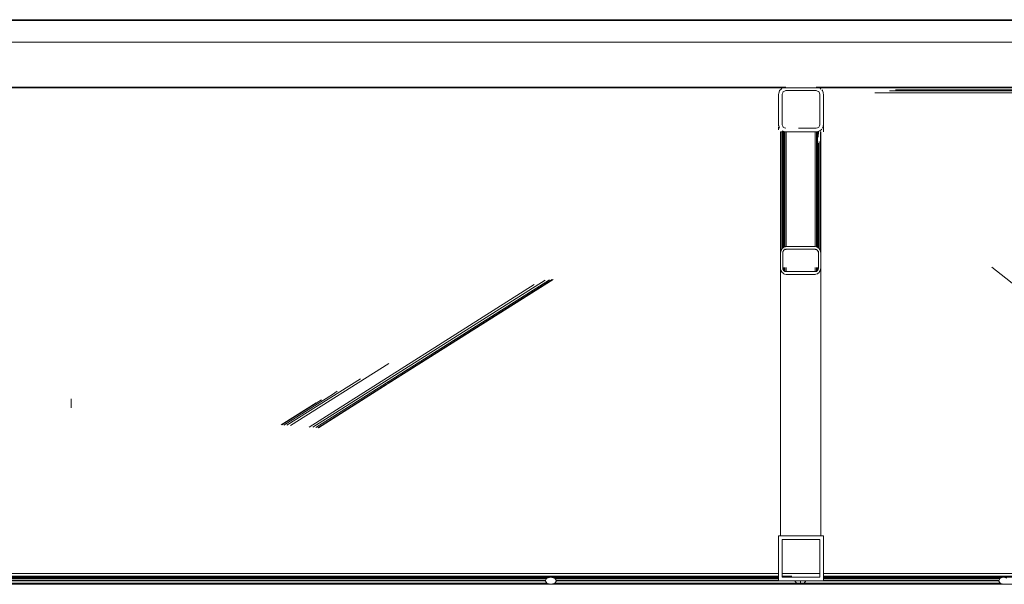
# Model space of a CAD drawing. Header units: millimetres. Extents: x 101535 to 192135, y -3968 to 17259.
# Tile 58 of 92: x 141328 to 143523, y 12792 to 14050. Entities that reach past the tile are written whole.
import ezdxf

# ---------------------------------------------------------------- set-up
doc = ezdxf.new("R2010")
doc.units = ezdxf.units.MM
doc.linetypes.add('IMPORT-Kropki i Kreski _4_', pattern=[1828.8, 914.4, -457.2, 0, -457.2])
for name, color, linetype, lineweight in [('2_stropy_K_IR', 7, 'Continuous', 9), ('2_ściany wewnętrzne_ISTN', 7, 'Continuous', 9), ('3_opisy_K_IR', 7, 'Continuous', 9), ('3_oświetlenie_K_IR', 7, 'Continuous', 9), ('4_osie_ISTN', 7, 'Continuous', 9), ('A-GENM', 7, 'Continuous', 18)]:
    doc.layers.add(name, color=color, linetype=linetype, lineweight=lineweight)
doc.layers.add('3_lądowisko_K_IR', color=7, linetype='Continuous', lineweight=9, true_color=0x999999)
doc.layers.add('rzut płyty_dwg', color=7, linetype='Continuous', lineweight=9, true_color=0x767676)

# ---------------------------------------------------------------- blocks, each defined once
blk = doc.blocks.new('Bezpośredni kształt - IR 026-25_3D1_2025_09_11-304393-Przekrój 5')
at = {"layer": 'A-GENM', "lineweight": 9}
for p, q in [((-18173.3, 14050), (-27587, 14050)), ((-27587, 14050), (-18173.3, 14050)), ((-22281.2, 13900), (-20123.3, 13900)), ((-20123.3, 13900), (-22281.2, 13900)), ((-20123.3, 13900), (-20112.7, 13900)), ((-20112.7, 13900), (-20123.3, 13900)), ((-20112.7, 13900), (-19070.2, 13900)), ((-19070.2, 13900), (-20112.7, 13900)), ((-19067.7, 13900), (-19070.2, 13900)), ((-19067.7, 13900), (-19070.2, 13900)), ((-19069.7, 13885.8), (-19068, 13892)), ((-19069.7, 13885.8), (-19068, 13892)), ((-19065.6, 13894.4), (-19068, 13892)), ((-19068, 13892), (-19065.6, 13894.4)), ((-19067.7, 13900), (-19054.2, 13900)), ((-19054.2, 13900), (-19067.7, 13900)), ((-19065.6, 13894.4), (-19062.2, 13897.9)), ((-19065.6, 13894.4), (-19062.2, 13897.9)), ((-19057.5, 13899.1), (-19062.2, 13897.9)), ((-19062.2, 13897.9), (-19057.5, 13899.1)), ((-19054.2, 13900), (-19057.5, 13899.1)), ((-19057.5, 13899.1), (-19054.2, 13900)), ((-19057.5, 13890.6), (-19054.2, 13892)), ((-19054.2, 13892), (-19057.5, 13890.6)), ((-19022.3, 13892), (-19054.2, 13892)), ((-19022.3, 13892), (-19054.2, 13892)), ((-19014.4, 13892), (-19022.3, 13892)), ((-19014.4, 13892), (-19022.3, 13892)), ((-19014.4, 13892), (-18986.2, 13892)), ((-18986.2, 13892), (-19014.4, 13892)), ((-18981.5, 13898.7), (-18986.2, 13900)), ((-18986.2, 13900), (-18973.1, 13900)), ((-18973.1, 13900), (-18986.2, 13900)), ((-18986.2, 13900), (-18981.5, 13898.7)), ((-18986.2, 13892), (-18983.8, 13891)), ((-18983.8, 13891), (-18986.2, 13892)), ((-18978.2, 13897.9), (-18981.5, 13898.7)), ((-18981.5, 13898.7), (-18978.2, 13897.9)), ((-18975.8, 13895.4), (-18978.2, 13897.9)), ((-18978.2, 13897.9), (-18975.8, 13895.4)), ((-18974.2, 13893.9), (-18972.3, 13892)), ((-18974.2, 13893.9), (-18972.3, 13892)), ((-18973.1, 13900), (-18972.8, 13900)), ((-18972.8, 13900), (-18973.1, 13900)), ((-18972.8, 13900), (-18970.2, 13900)), ((-18970.2, 13900), (-18972.8, 13900)), ((-18971.1, 13887.5), (-18972.3, 13892)), ((-18972.3, 13892), (-18971.1, 13887.5)), ((-18970.2, 13900), (-18683.5, 13900)), ((-18683.5, 13900), (-18970.2, 13900)), ((-18823.1, 13891.6), (-18065, 13891.6)), ((-18823.1, 13891.6), (-18065, 13891.6)), ((-18809.6, 13893.7), (-16898.6, 13893.7)), ((-18809.6, 13893.7), (-16898.6, 13893.7)), ((-18683.5, 13900), (-18350.3, 13900)), ((-18350.3, 13900), (-18683.5, 13900)), ((-19069.7, 13885.8), (-19070.2, 13884)), ((-19070.2, 13884), (-19069.7, 13885.8)), ((-19070.2, 13883.3), (-19070.2, 13884)), ((-19070.2, 13883.3), (-19070.2, 13884)), ((-19070.2, 13838.8), (-19070.2, 13883.2)), ((-19070.2, 13838.8), (-19070.2, 13883.2)), ((-19060.8, 13887.3), (-19062.2, 13884)), ((-19060.8, 13887.3), (-19062.2, 13884)), ((-19062.2, 13844.2), (-19062.2, 13883.6)), ((-19062.2, 13883.6), (-19062.2, 13844.2)), ((-19060.8, 13887.3), (-19059.8, 13889.7)), ((-19059.8, 13889.7), (-19060.8, 13887.3)), ((-19058.9, 13890.1), (-19057.5, 13890.6)), ((-19057.5, 13890.6), (-19058.9, 13890.1)), ((-18983.8, 13891), (-18980.5, 13889.7)), ((-18980.5, 13889.7), (-18983.8, 13891)), ((-18979.2, 13886.3), (-18980.5, 13889.7)), ((-18979.2, 13886.3), (-18980.5, 13889.7)), ((-18979.2, 13886.3), (-18978.2, 13884)), ((-18978.2, 13884), (-18979.2, 13886.3)), ((-18978.2, 13884), (-18978.2, 13855.8)), ((-18978.2, 13855.8), (-18978.2, 13884)), ((-18970.7, 13885.8), (-18971.1, 13887.5)), ((-18971.1, 13887.5), (-18970.7, 13885.8)), ((-18970.2, 13884), (-18970.7, 13885.8)), ((-18970.7, 13885.8), (-18970.2, 13884)), ((-18970.2, 13861.2), (-18970.2, 13884)), ((-18970.2, 13884), (-18970.2, 13861.2)), ((-18855.8, 13886.7), (-17462.3, 13886.7)), ((-18855.8, 13886.7), (-17462.3, 13886.7)), ((-18978.2, 13855.8), (-18978.2, 13816)), ((-18978.2, 13816), (-18978.2, 13855.8)), ((-18970.2, 13816), (-18970.2, 13861.2)), ((-18970.2, 13861.2), (-18970.2, 13816)), ((-19070.2, 13838.5), (-19070.2, 13838.8)), ((-19070.2, 13838.5), (-19070.2, 13838.8)), ((-19070.2, 13816), (-19070.2, 13838.5)), ((-19070.2, 13816), (-19070.2, 13838.5)), ((-19062.2, 13816), (-19062.2, 13844.2)), ((-19062.2, 13844.2), (-19062.2, 13816)), ((-19070.2, 13816), (-19069.7, 13814.2)), ((-19070.2, 13816), (-19070.2, 13812.7)), ((-19070.2, 13812.7), (-19070.2, 13816)), ((-19069.7, 13814.2), (-19070.2, 13816)), ((-19070.2, 13810.4), (-19070.2, 13804.4)), ((-19070.2, 13804.4), (-19070.2, 13810.4)), ((-19069.7, 13814.2), (-19068, 13808)), ((-19068, 13808), (-19069.7, 13814.2)), ((-19060.8, 13812.7), (-19062.2, 13816)), ((-19062.2, 13816), (-19060.8, 13812.7)), ((-19059.8, 13810.3), (-19060.7, 13812.5)), ((-19060.7, 13812.5), (-19059.8, 13810.3)), ((-19057.5, 13809.4), (-19059.8, 13810.3)), ((-19059.8, 13810.3), (-19057.5, 13809.4)), ((-19057.5, 13809.4), (-19054.2, 13808)), ((-19057.5, 13809.4), (-19054.2, 13808)), ((-19026, 13808), (-18986.2, 13808)), ((-19026, 13808), (-18986.2, 13808)), ((-18983.8, 13809), (-18986.2, 13808)), ((-18986.2, 13808), (-18983.8, 13809)), ((-18983.8, 13809), (-18980.5, 13810.3)), ((-18983.8, 13809), (-18980.5, 13810.3)), ((-18979.2, 13813.7), (-18980.5, 13810.3)), ((-18980.5, 13810.3), (-18979.2, 13813.7)), ((-18978.2, 13816), (-18979.2, 13813.7)), ((-18979.2, 13813.7), (-18978.2, 13816)), ((-18974.8, 13805.6), (-18978.2, 13802.1)), ((-18974.8, 13805.6), (-18978.2, 13802.1)), ((-18974.8, 13805.6), (-18974.2, 13806.1)), ((-18974.2, 13806.1), (-18974.8, 13805.6)), ((-18972.3, 13808), (-18971.2, 13812.4)), ((-18971.2, 13812.4), (-18972.3, 13808)), ((-18971.2, 13812.4), (-18970.6, 13814.6)), ((-18970.6, 13814.6), (-18971.2, 13812.4)), ((-18970.6, 13814.6), (-18970.2, 13816)), ((-18970.2, 13816), (-18970.6, 13814.6)), ((-18970.2, 13816), (-18970.2, 13800)), ((-18970.2, 13800), (-18970.2, 13816)), ((-19065.2, 13800), (-19066.2, 13800)), ((-19066.2, 13529.1), (-19066.2, 13800)), ((-19066.2, 13800), (-19066.2, 13529.1)), ((-19066.2, 13800), (-19065.2, 13800)), ((-19065.2, 13800), (-19065.2, 13535)), ((-19062.5, 13800), (-19065.2, 13800)), ((-19062.5, 13800), (-19065.2, 13800)), ((-19065.2, 13535), (-19065.2, 13800)), ((-19058.5, 13800), (-19062.5, 13800)), ((-19058.5, 13800), (-19062.5, 13800)), ((-19062.5, 13540.1), (-19062.5, 13800)), ((-19062.5, 13800), (-19062.5, 13540.1)), ((-19062.2, 13802.1), (-19055.9, 13800.5)), ((-19055.9, 13800.5), (-19062.2, 13802.1)), ((-19060.6, 13800), (-19061.2, 13800)), ((-19061.2, 13800), (-19061, 13800)), ((-19060.6, 13800), (-19061.2, 13800)), ((-19061.2, 13800), (-19061.2, 13541.2)), ((-19061.2, 13541.2), (-19061.2, 13800)), ((-19061, 13800), (-19061.2, 13800)), ((-19059, 13800), (-19060.6, 13800)), ((-19060.6, 13800), (-19060.6, 13541.7)), ((-19060.6, 13800), (-19059, 13800)), ((-19060.6, 13800), (-19060.6, 13541.7)), ((-19056.6, 13800), (-19059, 13800)), ((-19059, 13800), (-19059, 13543)), ((-19059, 13800), (-19056.6, 13800)), ((-19059, 13543), (-19059, 13800)), ((-19054.2, 13800), (-19058.5, 13800)), ((-19054.2, 13800), (-19058.5, 13800)), ((-19058.5, 13543.4), (-19058.5, 13800)), ((-19058.5, 13800), (-19058.5, 13543.4)), ((-19056.6, 13800), (-19054.2, 13800)), ((-19056.6, 13800), (-19056.6, 13543.9)), ((-19056.6, 13800), (-19054.2, 13800)), ((-19056.6, 13543.9), (-19056.6, 13800)), ((-19055.3, 13800.3), (-19054.2, 13800)), ((-19054.2, 13800), (-19055.3, 13800.3)), ((-19053.8, 13800), (-19054.2, 13800)), ((-19053.8, 13800), (-19054.2, 13800)), ((-19007.6, 13800), (-19053.8, 13800)), ((-19007.6, 13800), (-19053.8, 13800)), ((-19053.7, 13544.6), (-19053.7, 13800)), ((-19053.7, 13800), (-19053.7, 13544.6)), ((-19053.7, 13544.6), (-19053.7, 13800)), ((-19053.7, 13800), (-19053.7, 13544.6)), ((-19005.8, 13800), (-19007.6, 13800)), ((-19005.8, 13800), (-19007.6, 13800)), ((-18986.2, 13800), (-19005.8, 13800)), ((-18986.2, 13800), (-19005.8, 13800)), ((-18988.7, 13544.6), (-18988.7, 13800)), ((-18988.7, 13800), (-18988.7, 13544.6)), ((-18988.7, 13800), (-18988.7, 13544.6)), ((-18988.7, 13544.6), (-18988.7, 13800)), ((-18985.1, 13800.3), (-18986.2, 13800)), ((-18985.1, 13800.3), (-18986.2, 13800)), ((-18983.9, 13800), (-18986.2, 13800)), ((-18983.9, 13800), (-18986.2, 13800)), ((-18983.4, 13800), (-18985.8, 13800)), ((-18985.8, 13543.9), (-18985.8, 13800)), ((-18985.8, 13800), (-18985.8, 13543.9)), ((-18985.8, 13800), (-18983.4, 13800)), ((-18985.1, 13800.3), (-18985.1, 13800.3)), ((-18985.1, 13800.3), (-18984.9, 13800.3)), ((-18984.9, 13800.3), (-18985.1, 13800.3)), ((-18985.1, 13800.3), (-18985.1, 13800.3)), ((-18984.9, 13800.3), (-18984.8, 13800.4)), ((-18984.8, 13800.4), (-18984.9, 13800.3)), ((-18984.9, 13800.3), (-18984.9, 13800.3)), ((-18984.9, 13800.3), (-18984.9, 13800.3)), ((-18984.9, 13800.3), (-18984.9, 13800.3)), ((-18984.9, 13800.3), (-18984.9, 13800.3)), ((-18984.9, 13800.3), (-18984.9, 13800.3)), ((-18984.9, 13800.3), (-18984.9, 13800.3)), ((-18984.8, 13800.4), (-18984.7, 13800.4)), ((-18984.7, 13800.4), (-18984.8, 13800.4)), ((-18984.7, 13800.4), (-18984.7, 13800.4)), ((-18984.7, 13800.4), (-18984.7, 13800.4)), ((-18984.7, 13800.4), (-18984.6, 13800.4)), ((-18984.6, 13800.4), (-18984.7, 13800.4)), ((-18984.7, 13800.4), (-18984.7, 13800.4)), ((-18984.7, 13800.4), (-18984.7, 13800.4)), ((-18984.6, 13800.4), (-18982.6, 13801)), ((-18982.6, 13801), (-18984.6, 13800.4)), ((-18984.6, 13800.4), (-18984.6, 13800.4)), ((-18984.6, 13800.4), (-18984.6, 13800.4)), ((-18980.7, 13800), (-18983.9, 13800)), ((-18982.2, 13800), (-18983.9, 13800)), ((-18982.2, 13800), (-18983.9, 13800)), ((-18983.1, 13800), (-18983.9, 13800)), ((-18983.1, 13800), (-18983.9, 13800)), ((-18980.7, 13800), (-18983.9, 13800)), ((-18983.9, 13800), (-18983.9, 13543.4)), ((-18983.9, 13800), (-18983.9, 13543.4)), ((-18983.9, 13800), (-18982.2, 13800)), ((-18982.2, 13800), (-18983.9, 13800)), ((-18982.6, 13800), (-18983.8, 13800)), ((-18982.6, 13800), (-18983.8, 13800)), ((-18982.6, 13800), (-18983.8, 13800)), ((-18983.8, 13800), (-18982.6, 13800)), ((-18981.8, 13800), (-18983.4, 13800)), ((-18983.1, 13800), (-18983.4, 13800)), ((-18983.4, 13800), (-18983.1, 13800)), ((-18981.8, 13800), (-18983.4, 13800)), ((-18983.4, 13800), (-18983.4, 13543)), ((-18983.4, 13543), (-18983.4, 13800)), ((-18982.2, 13800), (-18983.1, 13800)), ((-18982.2, 13800), (-18983.1, 13800)), ((-18983.1, 13800), (-18982.2, 13800)), ((-18982.2, 13800), (-18983.1, 13800)), ((-18982.6, 13801), (-18978.2, 13802.1)), ((-18978.2, 13802.1), (-18982.6, 13801)), ((-18982.2, 13800), (-18982.6, 13800)), ((-18982.2, 13800), (-18982.6, 13800)), ((-18982.2, 13800), (-18982.6, 13800)), ((-18982.6, 13800), (-18982.2, 13800)), ((-18981.2, 13800), (-18981.8, 13800)), ((-18981.2, 13800), (-18981.8, 13800)), ((-18981.8, 13800), (-18981.2, 13800)), ((-18981.2, 13800), (-18981.8, 13800)), ((-18981.8, 13800), (-18981.8, 13788.3)), ((-18981.8, 13788.3), (-18981.8, 13800)), ((-18981.2, 13800), (-18981.4, 13800)), ((-18981.2, 13800), (-18981.4, 13800)), ((-18981.4, 13800), (-18981.2, 13800)), ((-18981.2, 13800), (-18981.4, 13800)), ((-18981.2, 13800), (-18981.2, 13794.6)), ((-18981.2, 13800), (-18981.2, 13794.6)), ((-18977.1, 13535), (-18977.1, 13800)), ((-18977.1, 13800), (-18976.2, 13800)), ((-18977.1, 13800), (-18976.2, 13800)), ((-18977.1, 13800), (-18977.1, 13535)), ((-18976.2, 13529.1), (-18976.2, 13800)), ((-18976.2, 13800), (-18976.2, 13529.1)), ((-18981.8, 13775.2), (-18981.8, 13541.7)), ((-18981.8, 13541.7), (-18981.8, 13775.2)), ((-18981.2, 13772.5), (-18981.2, 13541.2)), ((-18981.2, 13772.5), (-18981.2, 13541.2)), ((-18979.9, 13540.1), (-18979.9, 13778.5)), ((-18979.9, 13778.5), (-18979.9, 13540.1)), ((-19059.6, 13542.5), (-19062.5, 13540.1)), ((-19062.5, 13540.1), (-19059.6, 13542.5)), ((-19059.6, 13542.5), (-19058.5, 13543.4)), ((-19059.6, 13542.5), (-19058.5, 13543.4)), ((-19055.4, 13544.2), (-19058.5, 13543.4)), ((-19058.5, 13543.4), (-19055.4, 13544.2)), ((-19055.1, 13544.3), (-19055.4, 13544.2)), ((-19055.4, 13544.2), (-19055.1, 13544.3)), ((-19055.1, 13544.3), (-19053.7, 13544.6)), ((-19055.1, 13544.3), (-19053.7, 13544.6)), ((-19007.4, 13544.6), (-19053.7, 13544.6)), ((-19053.7, 13544.6), (-19007.4, 13544.6)), ((-19007.4, 13544.6), (-18988.7, 13544.6)), ((-19007.4, 13544.6), (-18988.7, 13544.6)), ((-18986.9, 13544.2), (-18988.7, 13544.6)), ((-18988.7, 13544.6), (-18986.9, 13544.2)), ((-18985.3, 13543.8), (-18986.9, 13544.2)), ((-18986.9, 13544.2), (-18985.3, 13543.8)), ((-18985.3, 13543.8), (-18983.9, 13543.4)), ((-18985.3, 13543.8), (-18983.9, 13543.4)), ((-18982.7, 13542.5), (-18983.9, 13543.4)), ((-18983.9, 13543.4), (-18982.7, 13542.5)), ((-18979.9, 13540.1), (-18982.7, 13542.5)), ((-18982.7, 13542.5), (-18979.9, 13540.1)), ((-19065.5, 13533.3), (-19066.2, 13529.1)), ((-19066.2, 13529.1), (-19065.5, 13533.3)), ((-19066.2, 13521.7), (-19066.2, 13529.1)), ((-19066.2, 13521.7), (-19066.2, 13529.1)), ((-19066.2, 13519.4), (-19066.2, 13521.7)), ((-19066.2, 13519.4), (-19066.2, 13521.7)), ((-19066.2, 13519.3), (-19066.2, 13513.8)), ((-19066.2, 13513.8), (-19066.2, 13519.3)), ((-19065.5, 13533.6), (-19065.2, 13535)), ((-19065.5, 13533.6), (-19065.2, 13535)), ((-19065.5, 13533.6), (-19065.5, 13533.3)), ((-19065.5, 13533.3), (-19065.5, 13533.6)), ((-19063.3, 13538.6), (-19065.2, 13535)), ((-19065.2, 13535), (-19063.3, 13538.6)), ((-19063.3, 13538.6), (-19062.5, 13540.1)), ((-19063.3, 13538.6), (-19062.5, 13540.1)), ((-19061.2, 13530.3), (-19061.2, 13529.1)), ((-19061.2, 13529.1), (-19061.2, 13530.3)), ((-19061.1, 13529.4), (-19061.2, 13529.1)), ((-19061.1, 13529.4), (-19061.2, 13529.1)), ((-19061.2, 13521.7), (-19061.2, 13529.1)), ((-19061.2, 13529.1), (-19061.2, 13521.7)), ((-19061.2, 13519.9), (-19061.2, 13521.7)), ((-19061.2, 13521.7), (-19061.2, 13519.9)), ((-19061.2, 13512.7), (-19061.2, 13519.3)), ((-19061.2, 13519.3), (-19061.2, 13512.7)), ((-19061, 13530.1), (-19061.1, 13529.4)), ((-19061, 13530.1), (-19061.1, 13529.4)), ((-19061, 13530.1), (-19060.6, 13532.6)), ((-19060.6, 13532.6), (-19061, 13530.1)), ((-19060.1, 13533.5), (-19060.6, 13532.6)), ((-19060.1, 13533.5), (-19060.6, 13532.6)), ((-19060.1, 13533.5), (-19059, 13535.7)), ((-19059, 13535.7), (-19060.1, 13533.5)), ((-19059, 13536.9), (-19059, 13535.7)), ((-19059, 13535.7), (-19059, 13536.9)), ((-19058.3, 13536.3), (-19059, 13535.7)), ((-19058.3, 13536.3), (-19059, 13535.7)), ((-19058.3, 13536.3), (-19056.6, 13537.7)), ((-19056.6, 13537.7), (-19058.3, 13536.3)), ((-19056.6, 13539.6), (-19056.6, 13537.7)), ((-19056.6, 13537.7), (-19056.6, 13539.6)), ((-19055.7, 13537.9), (-19056.6, 13537.7)), ((-19055.7, 13537.9), (-19056.6, 13537.7)), ((-19055.7, 13537.9), (-19054, 13538.3)), ((-19054, 13538.3), (-19055.7, 13537.9)), ((-19054, 13538.3), (-19053.7, 13538.4)), ((-19053.7, 13538.4), (-19054, 13538.3)), ((-19034.6, 13538.4), (-19053.7, 13538.4)), ((-19034.6, 13538.4), (-19053.7, 13538.4)), ((-19034.6, 13538.4), (-18988.7, 13538.4)), ((-18988.7, 13538.4), (-19034.6, 13538.4)), ((-18987.9, 13538.2), (-18988.7, 13538.4)), ((-18987.9, 13538.2), (-18988.7, 13538.4)), ((-18987.9, 13538.2), (-18986.1, 13537.8)), ((-18986.1, 13537.8), (-18987.9, 13538.2)), ((-18986.1, 13537.8), (-18985.8, 13537.7)), ((-18985.8, 13537.7), (-18986.1, 13537.8)), ((-18985.1, 13537.1), (-18985.8, 13537.7)), ((-18985.1, 13537.1), (-18985.8, 13537.7)), ((-18985.1, 13537.1), (-18983.4, 13535.7)), ((-18983.4, 13535.7), (-18985.1, 13537.1)), ((-18982.2, 13533.5), (-18983.4, 13535.7)), ((-18982.2, 13533.5), (-18983.4, 13535.7)), ((-18981.8, 13532.6), (-18982.2, 13533.5)), ((-18981.8, 13532.6), (-18982.2, 13533.5)), ((-18981.8, 13533.9), (-18981.8, 13532.6)), ((-18981.8, 13532.6), (-18981.8, 13533.9)), ((-18981.6, 13531.9), (-18981.8, 13532.6)), ((-18981.6, 13531.9), (-18981.8, 13532.6)), ((-18981.6, 13531.6), (-18981.6, 13531.9)), ((-18981.6, 13531.6), (-18981.6, 13531.9)), ((-18981.6, 13531.6), (-18981.2, 13529.1)), ((-18981.2, 13529.1), (-18981.6, 13531.6)), ((-18981.2, 13533.9), (-18981.2, 13531.7)), ((-18981.2, 13533.9), (-18981.2, 13531.7)), ((-18981.2, 13521.8), (-18981.2, 13529.1)), ((-18981.2, 13521.8), (-18981.2, 13529.1)), ((-18981.2, 13519.4), (-18981.2, 13521.8)), ((-18981.2, 13519.4), (-18981.2, 13521.8)), ((-18981.2, 13519.4), (-18981.2, 13512.8)), ((-18981.2, 13512.8), (-18981.2, 13519.4)), ((-18977.9, 13536.5), (-18979.9, 13540.1)), ((-18979.9, 13540.1), (-18977.9, 13536.5)), ((-18977.9, 13536.5), (-18977.1, 13535)), ((-18977.9, 13536.5), (-18977.1, 13535)), ((-18977.1, 13535), (-18976.9, 13533.6)), ((-18977.1, 13535), (-18976.9, 13533.6)), ((-18976.9, 13533.6), (-18976.9, 13533.3)), ((-18976.9, 13533.6), (-18976.9, 13533.3)), ((-18976.9, 13533.3), (-18976.2, 13529.1)), ((-18976.9, 13533.3), (-18976.2, 13529.1)), ((-18976.2, 13521.8), (-18976.2, 13529.1)), ((-18976.2, 13529.1), (-18976.2, 13521.8)), ((-18976.2, 13519.9), (-18976.2, 13521.8)), ((-18976.2, 13521.8), (-18976.2, 13519.9)), ((-18976.2, 13512.8), (-18976.2, 13519.5)), ((-18976.2, 13519.5), (-18976.2, 13512.8)), ((-19066.2, 13513.8), (-19066.2, 13512.7)), ((-19066.2, 13512.7), (-19066.2, 13513.8)), ((-19066.2, 13512.7), (-19066.2, 13498)), ((-19066.2, 13498), (-19066.2, 13512.7)), ((-19066.2, 12900), (-19066.2, 13497.7)), ((-19066.2, 13497.7), (-19066.2, 12900)), ((-19065.9, 13495.9), (-19066.2, 13497.7)), ((-19065.9, 13495.9), (-19066.2, 13497.7)), ((-19061.2, 13508.1), (-19061.2, 13512.7)), ((-19061.2, 13512.7), (-19061.2, 13508.1)), ((-19061.2, 13508.1), (-19061.2, 13498)), ((-19061.2, 13508.1), (-19061.2, 13498)), ((-19061.1, 13497.2), (-19061.2, 13498)), ((-19061.2, 13498), (-19061.1, 13497.2)), ((-19060.8, 13495.6), (-19061.1, 13497.2)), ((-19061.1, 13497.2), (-19060.8, 13495.6)), ((-19060.6, 13497.7), (-19060.6, 13494.4)), ((-19060.6, 13494.4), (-19060.6, 13497.7)), ((-19059, 13497.7), (-19059, 13491.4)), ((-19059, 13491.4), (-19059, 13497.7)), ((-19058.5, 13490.9), (-19058.5, 13497.7)), ((-19058.5, 13497.7), (-19058.5, 13490.9)), ((-19056.6, 13497.7), (-19056.6, 13489.3)), ((-19056.6, 13489.3), (-19056.6, 13497.7)), ((-19053.7, 13488.6), (-19053.7, 13497.7)), ((-19053.7, 13497.7), (-19053.7, 13488.6)), ((-19053.7, 13497.7), (-19053.7, 13488.6)), ((-19053.7, 13488.6), (-19053.7, 13497.7)), ((-18988.7, 13488.6), (-18988.7, 13497.8)), ((-18988.7, 13497.8), (-18988.7, 13488.6)), ((-18988.7, 13497.8), (-18988.7, 13488.6)), ((-18988.7, 13488.6), (-18988.7, 13497.8)), ((-18985.8, 13497.8), (-18985.8, 13489.3)), ((-18985.8, 13489.3), (-18985.8, 13497.8)), ((-18983.9, 13490.9), (-18983.9, 13497.8)), ((-18983.9, 13497.8), (-18983.9, 13490.9)), ((-18983.4, 13497.8), (-18983.4, 13491.4)), ((-18983.4, 13491.4), (-18983.4, 13497.8)), ((-18981.8, 13494.4), (-18981.8, 13497.8)), ((-18981.8, 13497.8), (-18981.8, 13494.4)), ((-18981.4, 13496.8), (-18981.5, 13496)), ((-18981.5, 13496), (-18981.4, 13496.8)), ((-18981.4, 13496.8), (-18981.2, 13498)), ((-18981.4, 13496.8), (-18981.2, 13498)), ((-18981.2, 13512.8), (-18981.2, 13498)), ((-18981.2, 13498), (-18981.2, 13512.8)), ((-18976.8, 13494), (-18976.3, 13497.2)), ((-18976.3, 13497.2), (-18976.8, 13494)), ((-18976.3, 13497.2), (-18976.2, 13498)), ((-18976.2, 13498), (-18976.3, 13497.2)), ((-18976.2, 13508.1), (-18976.2, 13512.8)), ((-18976.2, 13512.8), (-18976.2, 13508.1)), ((-18976.2, 13508.1), (-18976.2, 13498)), ((-18976.2, 13508.1), (-18976.2, 13498)), ((-18976.2, 12900), (-18976.2, 13497.8)), ((-18976.2, 12900), (-18976.2, 13497.8)), ((-18594.7, 13498.3), (-17972, 13007.9)), ((-18594.7, 13498.3), (-17972, 13007.9)), ((-19065.9, 13495.9), (-19065.8, 13495.2)), ((-19065.8, 13495.2), (-19065.9, 13495.9)), ((-19065.8, 13495.2), (-19065.2, 13492)), ((-19065.2, 13492), (-19065.8, 13495.2)), ((-19064.3, 13490.3), (-19065.2, 13492)), ((-19064.3, 13490.3), (-19065.2, 13492)), ((-19064.3, 13490.3), (-19062.5, 13487)), ((-19062.5, 13487), (-19064.3, 13490.3)), ((-19061.1, 13485.8), (-19062.5, 13487)), ((-19061.1, 13485.8), (-19062.5, 13487)), ((-19061.1, 13485.8), (-19058.5, 13483.6)), ((-19058.5, 13483.6), (-19061.1, 13485.8)), ((-19060.8, 13495.6), (-19060.6, 13494.4)), ((-19060.8, 13495.6), (-19060.6, 13494.4)), ((-19059.5, 13492.4), (-19060.6, 13494.4)), ((-19060.6, 13494.4), (-19059.5, 13492.4)), ((-19059.5, 13492.4), (-19059, 13491.4)), ((-19059.5, 13492.4), (-19059, 13491.4)), ((-19057.4, 13490), (-19059, 13491.4)), ((-19059, 13491.4), (-19057.4, 13490)), ((-19056.8, 13483.2), (-19058.5, 13483.6)), ((-19056.8, 13483.2), (-19058.5, 13483.6)), ((-19057.4, 13490), (-19056.6, 13489.3)), ((-19057.4, 13490), (-19056.6, 13489.3)), ((-19056.8, 13483.2), (-19053.7, 13482.4)), ((-19053.7, 13482.4), (-19056.8, 13483.2)), ((-19054.7, 13488.9), (-19056.6, 13489.3)), ((-19056.6, 13489.3), (-19054.7, 13488.9)), ((-19054.7, 13488.9), (-19053.7, 13488.6)), ((-19054.7, 13488.9), (-19053.7, 13488.6)), ((-19010.8, 13488.6), (-19053.7, 13488.6)), ((-19053.7, 13488.6), (-19010.8, 13488.6)), ((-19031.4, 13482.4), (-19053.7, 13482.4)), ((-19031.4, 13482.4), (-19053.7, 13482.4)), ((-19031.4, 13482.4), (-18988.7, 13482.4)), ((-18988.7, 13482.4), (-19031.4, 13482.4)), ((-19010.8, 13488.6), (-18988.7, 13488.6)), ((-19010.8, 13488.6), (-18988.7, 13488.6)), ((-18986.8, 13489.1), (-18988.7, 13488.6)), ((-18988.7, 13488.6), (-18986.8, 13489.1)), ((-18987.1, 13482.8), (-18988.7, 13482.4)), ((-18987.1, 13482.8), (-18988.7, 13482.4)), ((-18987.1, 13482.8), (-18983.9, 13483.6)), ((-18983.9, 13483.6), (-18987.1, 13482.8)), ((-18986.8, 13489.1), (-18985.8, 13489.3)), ((-18986.8, 13489.1), (-18985.8, 13489.3)), ((-18984.2, 13490.7), (-18985.8, 13489.3)), ((-18985.8, 13489.3), (-18984.2, 13490.7)), ((-18984.2, 13490.7), (-18983.4, 13491.4)), ((-18984.2, 13490.7), (-18983.4, 13491.4)), ((-18982.5, 13484.7), (-18983.9, 13483.6)), ((-18982.5, 13484.7), (-18983.9, 13483.6)), ((-18982.3, 13493.4), (-18983.4, 13491.4)), ((-18983.4, 13491.4), (-18982.3, 13493.4)), ((-18982.5, 13484.7), (-18979.9, 13487)), ((-18979.9, 13487), (-18982.5, 13484.7)), ((-18982.3, 13493.4), (-18981.8, 13494.4)), ((-18982.3, 13493.4), (-18981.8, 13494.4)), ((-18981.5, 13496), (-18981.8, 13494.4)), ((-18981.8, 13494.4), (-18981.5, 13496)), ((-18978.9, 13488.7), (-18979.9, 13487)), ((-18978.9, 13488.7), (-18979.9, 13487)), ((-18978.9, 13488.7), (-18977.1, 13492)), ((-18977.1, 13492), (-18978.9, 13488.7)), ((-18976.8, 13494), (-18977.1, 13492)), ((-18976.8, 13494), (-18977.1, 13492)), ((-19614.9, 13459.7), (-20116.7, 13142.3)), ((-19614.9, 13459.7), (-20116.7, 13142.3)), ((-19590.2, 13469.7), (-20108.3, 13142)), ((-19590.2, 13469.7), (-20108.3, 13142)), ((-19581.2, 13470.5), (-19952.2, 13235.9)), ((-19952.2, 13235.9), (-19581.2, 13470.5)), ((-19942.7, 13238.7), (-19575.2, 13471.1)), ((-19575.2, 13471.1), (-19942.7, 13238.7)), ((-19573.1, 13471.3), (-19940.2, 13239.1)), ((-19940.2, 13239.1), (-19573.1, 13471.3)), ((-19939.2, 13284.1), (-20158.2, 13145.6)), ((-19939.2, 13284.1), (-20158.2, 13145.6)), ((-20001.9, 13250.1), (-20166.1, 13146.3)), ((-20001.9, 13250.1), (-20166.1, 13146.3)), ((-19952.3, 13235.8), (-20102, 13141.1)), ((-20102, 13141.1), (-19952.3, 13235.8)), ((-20097.5, 13140.7), (-19945.2, 13237.1)), ((-19945.2, 13237.1), (-20097.5, 13140.7)), ((-19942.7, 13237.6), (-20096, 13140.6)), ((-20096, 13140.6), (-19942.7, 13237.6)), ((-20064.9, 13215.1), (-20172.9, 13146.8)), ((-20064.9, 13215.1), (-20172.9, 13146.8)), ((-20053.8, 13222.1), (-20064.7, 13215.2)), ((-20053.8, 13222.1), (-20064.7, 13215.2)), ((-20647.2, 13185), (-20647.2, 13204.9)), ((-20647.2, 13185), (-20647.2, 13204.9)), ((-20101.3, 13196.4), (-20178.9, 13147.3)), ((-20101.3, 13196.4), (-20178.9, 13147.3)), ((-20089, 13203.1), (-20177.4, 13147.2)), ((-20089, 13203.1), (-20177.4, 13147.2)), ((-19066.8, 12900), (-19070.2, 12900)), ((-19070.2, 12890.6), (-19070.2, 12900)), ((-19070.2, 12890.6), (-19070.2, 12900)), ((-19070.2, 12900), (-19066.8, 12900)), ((-19070.2, 12890.6), (-19070.2, 12820.1)), ((-19070.2, 12820.1), (-19070.2, 12890.6)), ((-19066.8, 12900), (-19066.2, 12900)), ((-19066.8, 12900), (-19066.2, 12900)), ((-19066.2, 12900), (-19065.9, 12900)), ((-19066.2, 12900), (-19065.9, 12900)), ((-19065.9, 12900), (-19064.9, 12900)), ((-19065.9, 12900), (-19064.9, 12900)), ((-19064.9, 12900), (-19063.6, 12900)), ((-19064.9, 12900), (-19063.6, 12900)), ((-19063.6, 12900), (-19061.9, 12900)), ((-19063.6, 12900), (-19061.9, 12900)), ((-19062.2, 12887.3), (-19062.2, 12892)), ((-19013, 12892), (-19062.2, 12892)), ((-19013, 12892), (-19062.2, 12892)), ((-19062.2, 12892), (-19062.2, 12887.3)), ((-19062.2, 12847.5), (-19062.2, 12887.3)), ((-19062.2, 12887.3), (-19062.2, 12847.5)), ((-19039.7, 12900), (-19061.9, 12900)), ((-19061.9, 12900), (-19039.7, 12900)), ((-18980.5, 12900), (-19039.7, 12900)), ((-19039.7, 12900), (-18980.5, 12900)), ((-19013, 12892), (-18978.2, 12892)), ((-18978.2, 12892), (-19013, 12892)), ((-18980.5, 12900), (-18978.8, 12900)), ((-18980.5, 12900), (-18978.8, 12900)), ((-18978.8, 12900), (-18977.4, 12900)), ((-18978.8, 12900), (-18977.4, 12900)), ((-18978.2, 12887.3), (-18978.2, 12892)), ((-18978.2, 12887.3), (-18978.2, 12892)), ((-18978.2, 12847.5), (-18978.2, 12887.3)), ((-18978.2, 12847.5), (-18978.2, 12887.3)), ((-18977.4, 12900), (-18976.5, 12900)), ((-18977.4, 12900), (-18976.5, 12900)), ((-18976.5, 12900), (-18976.2, 12900)), ((-18976.5, 12900), (-18976.2, 12900)), ((-18975.2, 12900), (-18976.2, 12900)), ((-18976.2, 12900), (-18975.2, 12900)), ((-18975.1, 12900), (-18975.2, 12900)), ((-18975.2, 12900), (-18975.1, 12900)), ((-18970.2, 12900), (-18975.1, 12900)), ((-18975.1, 12900), (-18970.2, 12900)), ((-18970.2, 12890.6), (-18970.2, 12900)), ((-18970.2, 12900), (-18970.2, 12890.6)), ((-18970.2, 12884), (-18970.2, 12890.6)), ((-18970.2, 12890.6), (-18970.2, 12884)), ((-18970.2, 12819.8), (-18970.2, 12884)), ((-18970.2, 12884), (-18970.2, 12819.8)), ((-19062.2, 12844.2), (-19062.2, 12847.5)), ((-19062.2, 12847.5), (-19062.2, 12844.2)), ((-19062.2, 12844.2), (-19062.2, 12839.5)), ((-19062.2, 12844.2), (-19062.2, 12839.5)), ((-19062.2, 12839.5), (-19062.2, 12811.3)), ((-19062.2, 12839.5), (-19062.2, 12811.3)), ((-18978.2, 12842.8), (-18978.2, 12847.5)), ((-18978.2, 12842.8), (-18978.2, 12847.5)), ((-18978.2, 12842.8), (-18978.2, 12839.5)), ((-18978.2, 12839.5), (-18978.2, 12842.8)), ((-18978.2, 12839.5), (-18978.2, 12811.3)), ((-18978.2, 12811.3), (-18978.2, 12839.5)), ((-19070.2, 12820.1), (-19070.2, 12809.3)), ((-19070.2, 12809.3), (-19070.2, 12820.1)), ((-18970.2, 12819.8), (-18970.2, 12809.2)), ((-18970.2, 12819.8), (-18970.2, 12809.2)), ((-21959.8, 12816), (-19070.2, 12816)), ((-21959.8, 12816), (-19070.2, 12816)), ((-21959.8, 12809.9), (-19070.2, 12809.9)), ((-21959.8, 12809.9), (-19070.2, 12809.9)), ((-21959.8, 12808), (-19070.2, 12808)), ((-21959.8, 12808), (-19070.2, 12808)), ((-21959.8, 12805.7), (-19586.5, 12805.7)), ((-21959.8, 12805.7), (-19586.5, 12805.7)), ((-21959.8, 12805.7), (-19586.5, 12805.7)), ((-21959.8, 12805.7), (-19586.5, 12805.7)), ((-21959.8, 12804.7), (-19587.6, 12804.7)), ((-21959.8, 12804.7), (-19587.6, 12804.7)), ((-21959.8, 12801.2), (-19589.9, 12801.2)), ((-21959.8, 12801.2), (-19589.9, 12801.2)), ((-21959.8, 12800), (-19590.7, 12800)), ((-21959.8, 12800), (-19590.7, 12800)), ((-21959.8, 12800), (-19590.7, 12800)), ((-19590.7, 12800), (-21959.8, 12800)), ((-21959.8, 12800), (-19590.7, 12800)), ((-21959.8, 12800), (-19590.7, 12800)), ((-21959.8, 12794.3), (-19585.9, 12794.3)), ((-21959.8, 12794.3), (-19585.9, 12794.3)), ((-21959.8, 12794.3), (-19585.9, 12794.3)), ((-21959.8, 12794.3), (-19585.9, 12794.3)), ((-19587.6, 12804.7), (-19590.7, 12800)), ((-19590.7, 12800), (-19587.6, 12804.7)), ((-19590.1, 12799.1), (-19590.7, 12800)), ((-19590.1, 12799.1), (-19590.7, 12800)), ((-19590.1, 12799.1), (-19587, 12794.3)), ((-19587, 12794.3), (-19590.1, 12799.1)), ((-19587.6, 12804.7), (-19587, 12805.7)), ((-19587.6, 12804.7), (-19587, 12805.7)), ((-19586.3, 12805.9), (-19587, 12805.7)), ((-19587, 12805.7), (-19586.3, 12805.9)), ((-19587, 12794.3), (-19585.9, 12794.3)), ((-19585.9, 12794.3), (-19587, 12794.3)), ((-19587, 12794.3), (-19586.2, 12794.1)), ((-19586.2, 12794.1), (-19587, 12794.3)), ((-19578.7, 12807.8), (-19586.3, 12805.9)), ((-19586.3, 12805.9), (-19578.7, 12807.8)), ((-19578.7, 12807.8), (-19578.1, 12808)), ((-19578.7, 12807.8), (-19578.1, 12808)), ((-19570.5, 12806), (-19578.1, 12808)), ((-19578.1, 12808), (-19070.2, 12808)), ((-19070.2, 12808), (-19578.1, 12808)), ((-19578.1, 12808), (-19570.5, 12806)), ((-19576.5, 12792.4), (-19569.1, 12794.3)), ((-19569.1, 12794.3), (-19576.5, 12792.4)), ((-19570.5, 12806), (-19569.1, 12805.7)), ((-19570.5, 12806), (-19569.1, 12805.7)), ((-19070.2, 12805.7), (-19569.1, 12805.7)), ((-19566, 12800.9), (-19569.1, 12805.7)), ((-19569.1, 12805.7), (-19070.2, 12805.7)), ((-19070.2, 12805.7), (-19569.1, 12805.7)), ((-19070.2, 12805.7), (-19569.1, 12805.7)), ((-19569.1, 12805.7), (-19070.2, 12805.7)), ((-19569.1, 12805.7), (-19070.2, 12805.7)), ((-19569.1, 12805.7), (-19070.2, 12805.7)), ((-19569.1, 12805.7), (-19070.2, 12805.7)), ((-19569.1, 12805.7), (-19566, 12800.9)), ((-19568.5, 12795.3), (-19569.1, 12794.3)), ((-19568.5, 12795.3), (-19569.1, 12794.3)), ((-19569.1, 12794.3), (-19030.1, 12794.3)), ((-19030.1, 12794.3), (-19569.1, 12794.3)), ((-19569.1, 12794.3), (-19021.6, 12794.3)), ((-19021.6, 12794.3), (-19569.1, 12794.3)), ((-19569.1, 12794.3), (-19021.6, 12794.3)), ((-19569.1, 12794.3), (-19021.6, 12794.3)), ((-19569.1, 12794.3), (-19030.1, 12794.3)), ((-19569.1, 12794.3), (-19030.1, 12794.3)), ((-19568.5, 12804.7), (-19070.2, 12804.7)), ((-19568.5, 12804.7), (-19070.2, 12804.7)), ((-19568.5, 12795.3), (-19565.4, 12800)), ((-19565.4, 12800), (-19568.5, 12795.3)), ((-19566.3, 12801.2), (-19070.2, 12801.2)), ((-19566.3, 12801.2), (-19070.2, 12801.2)), ((-19566, 12800.9), (-19565.4, 12800)), ((-19566, 12800.9), (-19565.4, 12800)), ((-19565.4, 12800), (-19070.2, 12800)), ((-19565.4, 12800), (-19070.2, 12800)), ((-19565.4, 12800), (-19070.2, 12800)), ((-19070.2, 12800), (-19565.4, 12800)), ((-19070.2, 12800), (-19565.4, 12800)), ((-19565.4, 12800), (-19070.2, 12800)), ((-19565.4, 12800), (-19070.2, 12800)), ((-19070.2, 12800), (-19565.4, 12800)), ((-19565.4, 12800), (-19070.2, 12800)), ((-19565.4, 12800), (-19070.2, 12800)), ((-19070.2, 12806.7), (-19070.2, 12809.3)), ((-19070.2, 12806.7), (-19070.2, 12809.3)), ((-19070.2, 12806.7), (-19070.2, 12804.8)), ((-19070.2, 12804.8), (-19070.2, 12806.7)), ((-19070.2, 12804.8), (-19070.2, 12800)), ((-19070.2, 12800), (-19070.2, 12804.8)), ((-19054.7, 12800), (-19070.2, 12800)), ((-19054.7, 12800), (-19070.2, 12800)), ((-19062.2, 12816), (-18978.2, 12816)), ((-18978.2, 12816), (-19062.2, 12816)), ((-19062.2, 12808), (-19062.2, 12811.3)), ((-19062.2, 12811.3), (-19062.2, 12808)), ((-19062.2, 12809.9), (-19040.6, 12809.9)), ((-19062.2, 12809.9), (-19040.6, 12809.9)), ((-19027.4, 12808), (-19062.2, 12808)), ((-19062.2, 12808), (-19027.4, 12808)), ((-19054.7, 12800), (-19013.1, 12800)), ((-19013.1, 12800), (-19054.7, 12800)), ((-19030.1, 12794.3), (-19033.8, 12800)), ((-19030.1, 12794.3), (-19033.8, 12800)), ((-19021.2, 12792), (-19030.1, 12794.3)), ((-19021.2, 12792), (-19030.1, 12794.3)), ((-19027.4, 12808), (-18978.2, 12808)), ((-19027.4, 12808), (-18978.2, 12808)), ((-19021.6, 12794.3), (-19021.7, 12800)), ((-19021.7, 12800), (-19021.6, 12794.3)), ((-19021.6, 12794.3), (-19021.7, 12800)), ((-19021.6, 12794.3), (-19021.7, 12800)), ((-19021.6, 12794.3), (-18576.6, 12794.3)), ((-19021.2, 12792), (-19021.6, 12794.3)), ((-19021.6, 12794.3), (-18576.6, 12794.3)), ((-19021.2, 12792), (-19021.6, 12794.3)), ((-19021.6, 12794.3), (-18575.6, 12794.3)), ((-18575.6, 12794.3), (-19021.6, 12794.3)), ((-19021.2, 12792), (-19021.6, 12794.3)), ((-19021.6, 12794.3), (-19021.2, 12792)), ((-19021.2, 12792), (-19013.2, 12794.3)), ((-19021.2, 12792), (-19013.2, 12794.3)), ((-19009.9, 12800), (-19013.2, 12794.3)), ((-19013.2, 12794.3), (-19009.9, 12800)), ((-18575.6, 12794.3), (-19013.2, 12794.3)), ((-19013.2, 12794.3), (-18575.6, 12794.3)), ((-18575.6, 12794.3), (-19013.2, 12794.3)), ((-18575.6, 12794.3), (-19013.2, 12794.3)), ((-19013.1, 12800), (-18970.2, 12800)), ((-18970.2, 12800), (-19013.1, 12800)), ((-18978.2, 12811.3), (-18978.2, 12808)), ((-18978.2, 12808), (-18978.2, 12811.3)), ((-17059, 12816), (-18970.2, 12816)), ((-18970.2, 12816), (-17059, 12816)), ((-18970.2, 12809.9), (-16886.9, 12809.9)), ((-18970.2, 12809.9), (-16886.9, 12809.9)), ((-18970.2, 12806.8), (-18970.2, 12809.2)), ((-18970.2, 12809.2), (-18970.2, 12806.8)), ((-18568.6, 12808), (-18970.2, 12808)), ((-18970.2, 12808), (-18568.6, 12808)), ((-16393.4, 12808), (-18970.2, 12808)), ((-16393.4, 12808), (-18970.2, 12808)), ((-18970.2, 12804.8), (-18970.2, 12806.8)), ((-18970.2, 12806.8), (-18970.2, 12804.8)), ((-18575.9, 12805.7), (-18970.2, 12805.7)), ((-18576.6, 12805.7), (-18970.2, 12805.7)), ((-18970.2, 12805.7), (-18575.9, 12805.7)), ((-18970.2, 12805.7), (-18576.6, 12805.7)), ((-18575.8, 12805.7), (-18970.2, 12805.7)), ((-18575.8, 12805.7), (-18970.2, 12805.7)), ((-18575.8, 12805.7), (-18970.2, 12805.7)), ((-18575.8, 12805.7), (-18970.2, 12805.7)), ((-18970.2, 12804.8), (-18970.2, 12800)), ((-18970.2, 12804.8), (-18970.2, 12800)), ((-18970.2, 12804.7), (-18577.1, 12804.7)), ((-18970.2, 12804.7), (-18577.1, 12804.7)), ((-18970.2, 12801.2), (-18578.5, 12801.2)), ((-18970.2, 12801.2), (-18578.5, 12801.2)), ((-18970.2, 12800), (-18579, 12800)), ((-18970.2, 12800), (-18579.9, 12800)), ((-18970.2, 12800), (-18579.9, 12800)), ((-18579, 12800), (-18970.2, 12800)), ((-18970.2, 12800), (-18579, 12800)), ((-18579, 12800), (-18970.2, 12800)), ((-18579, 12800), (-18970.2, 12800)), ((-18579, 12800), (-18970.2, 12800)), ((-18579, 12800), (-18970.2, 12800)), ((-18579, 12800), (-18970.2, 12800)), ((-18579.6, 12800.5), (-18579.9, 12800)), ((-18579.9, 12800), (-18579.6, 12800.5)), ((-18579.9, 12800), (-18579.6, 12799.5)), ((-18579.6, 12799.5), (-18579.9, 12800)), ((-18576.8, 12805.3), (-18579.6, 12800.5)), ((-18579.6, 12800.5), (-18576.8, 12805.3)), ((-18579.4, 12799.1), (-18579.6, 12799.5)), ((-18579.4, 12799.1), (-18579.6, 12799.5)), ((-18579.4, 12799.1), (-18576.6, 12794.3)), ((-18576.6, 12794.3), (-18579.4, 12799.1)), ((-18576.8, 12805.3), (-18576.6, 12805.7)), ((-18576.8, 12805.3), (-18576.6, 12805.7)), ((-18569.9, 12807.6), (-18576.6, 12805.7)), ((-18576.6, 12805.7), (-18569.9, 12807.6)), ((-18575.3, 12793.9), (-18576.6, 12794.3)), ((-18575.3, 12793.9), (-18576.6, 12794.3)), ((-18569.9, 12807.6), (-18568.6, 12808)), ((-18569.9, 12807.6), (-18568.6, 12808)), ((-18561.9, 12806), (-18568.6, 12808)), ((-18568.6, 12808), (-18561.9, 12806)), ((-21959.8, 12792), (-19021.2, 12792)), ((-21959.8, 12792), (-19021.2, 12792)), ((-19585.5, 12793.9), (-19586.2, 12794.1)), ((-19585.5, 12793.9), (-19586.2, 12794.1)), ((-19585.5, 12793.9), (-19578.1, 12792)), ((-19578.1, 12792), (-19585.5, 12793.9)), ((-19576.5, 12792.4), (-19578.1, 12792)), ((-19576.5, 12792.4), (-19578.1, 12792)), ((-19021.2, 12792), (-19578.1, 12792)), ((-19021.2, 12792), (-19578.1, 12792)), ((-19576.5, 12792.4), (-19576.5, 12792.4)), ((-19576.5, 12792.4), (-19576.5, 12792.4)), ((-18567.2, 12792.4), (-19021.2, 12792)), ((-18567.2, 12792.4), (-19021.2, 12792)), ((-18568.6, 12792), (-19021.2, 12792)), ((-19021.2, 12792), (-18568.6, 12792)), ((-16393.4, 12792), (-19021.2, 12792)), ((-16393.4, 12792), (-19021.2, 12792)), ((-18575.3, 12793.9), (-18568.6, 12792)), ((-18568.6, 12792), (-18575.3, 12793.9)), ((-18567.2, 12792.4), (-18568.6, 12792)), ((-18567.2, 12792.4), (-18568.6, 12792))]:
    blk.add_line(p, q, dxfattribs=at)
blk = doc.blocks.new('Bezpośredni kształt - CONCRETE_SLAB-304394-Przekrój 5')
blk.add_blockref('Bezpośredni kształt - IR 026-25_3D1_2025_09_11-304393-Przekrój 5', (0, 0))
blk = doc.blocks.new('Bezpośredni kształt - CONCRETE_SLAB-305723-Przekrój 5')
at = {"layer": 'A-GENM', "lineweight": 9}
for p, q in [((-18113.7, 14048), (-37258.5, 14048)), ((-32084.7, 13898), (-18729.6, 13898)), ((-18729.6, 13898), (-18113.7, 13898))]:
    blk.add_line(p, q, dxfattribs=at)
blk = doc.blocks.new('IR 026-25_3D1_2025_09_11_ifc-2-Przekrój 5')
at = {"layer": 'A-GENM', "lineweight": 9}
for name in ['Bezpośredni kształt - CONCRETE_SLAB-304394-Przekrój 5', 'Bezpośredni kształt - CONCRETE_SLAB-305723-Przekrój 5']:
    blk.add_blockref(name, (0, 0), dxfattribs=at)
blk = doc.blocks.new('rzut płyty_dwg-2316949-Przekrój 5')
at = {"layer": '2_stropy_K_IR', "flags": 128}
for points in [[(-38528.4, 14000), (-35796, 14000), (-31053.8, 14000), (-25577.8, 14000), (-20835.8, 14000), (-18097.9, 14000), (-18097.9, 14000)], [(-16141, 14000), (-19403.1, 14000), (-25053.6, 14000), (-25609.1, 14000), (-27515.8, 14000), (-27515.8, 14000)], [(-14140.9, 14000), (-14140.9, 14000), (-17939, 14000), (-23909.9, 14000), (-24909.9, 14000)], [(-24909.9, 14000), (-19403.1, 14000), (-16141, 14000)]]:
    blk.add_lwpolyline(points, dxfattribs=at)
at = {"layer": '2_stropy_K_IR', "color": 251, "true_color": 0x666666, "flags": 128}
blk.add_lwpolyline([(-38528.4, 14000), (-35796, 14000), (-31053.8, 14000), (-25578, 14000), (-20835.8, 14000), (-18097.9, 14000)], dxfattribs=at)
at = {"layer": '2_ściany wewnętrzne_ISTN', "color": 251, "lineweight": 13, "true_color": 0x666666}
for p, q in [((-20653.4, 14000), (-19132.3, 14000)), ((-19132.3, 14000), (-20653.4, 14000))]:
    blk.add_line(p, q, dxfattribs=at)
at = {"layer": '3_lądowisko_K_IR', "color": 7, "lineweight": 13}
blk.add_line((-19403.1, 14000), (-19576.3, 14000), dxfattribs=at)
at = {"layer": '3_opisy_K_IR', "flags": 128}
blk.add_lwpolyline([(-29829.5, 14000), (-23088.9, 14000), (-23088.9, 14000), (-23088.9, 14000), (-19797.7, 14000)], dxfattribs=at)
at = {"layer": '3_opisy_K_IR', "lineweight": 13, "flags": 128}
blk.add_lwpolyline([(-19860.2, 14000), (-19643.2, 14000), (-19735.1, 14000)], close=True, dxfattribs=at)
at = {"layer": '3_oświetlenie_K_IR', "linetype": 'IMPORT-Kropki i Kreski _4_'}
blk.add_line((-16517.6, 14000), (-40101.4, 14000), dxfattribs=at)
at = {"layer": '3_oświetlenie_K_IR', "color": 96, "lineweight": 13, "true_color": 0x007f00}
for p, q in [((-20726.8, 14000), (-20508.7, 14000)), ((-20510.3, 14000), (-20725.3, 14000)), ((-20711.5, 14000), (-20524, 14000)), ((-20594.8, 14000), (-20640.7, 14000)), ((-18816.9, 14000), (-18582.6, 14000)), ((-18592.2, 14000), (-18807.2, 14000)), ((-18783.2, 14000), (-18616.2, 14000)), ((-18676.7, 14000), (-18722.7, 14000))]:
    blk.add_line(p, q, dxfattribs=at)
at = {"layer": '3_oświetlenie_K_IR', "color": 251, "lineweight": 13, "true_color": 0x666666}
for p, q in [((-20212.8, 14000), (-20495.6, 14000)), ((-20246.7, 14000), (-20461.7, 14000)), ((-20380.6, 14000), (-20327.7, 14000)), ((-20331.2, 14000), (-20377.2, 14000)), ((-19120, 14000), (-19402.8, 14000)), ((-19153.9, 14000), (-19368.9, 14000)), ((-19287.8, 14000), (-19235, 14000)), ((-19238.4, 14000), (-19284.4, 14000)), ((-18825.1, 14000), (-19107.9, 14000)), ((-18859, 14000), (-19074, 14000)), ((-18993, 14000), (-18940.1, 14000)), ((-18943.6, 14000), (-18989.5, 14000))]:
    blk.add_line(p, q, dxfattribs=at)
at = {"layer": '3_oświetlenie_K_IR', "lineweight": 13}
for p, q in [((-19519.6, 14000), (-19766.9, 14000)), ((-19548.8, 14000), (-19737.7, 14000))]:
    blk.add_line(p, q, dxfattribs=at)
at = {"layer": '3_oświetlenie_K_IR', "lineweight": 13, "flags": 128}
blk.add_lwpolyline([(-19467.5, 14000), (-19673.6, 14000), (-19818.9, 14000), (-19612.9, 14000)], close=True, dxfattribs=at)
at = {"layer": '4_osie_ISTN', "color": 251, "linetype": 'IMPORT-Kropki i Kreski _4_', "true_color": 0x666666, "flags": 128}
blk.add_lwpolyline([(-10364.4, 14000), (-11364.4, 14000), (-46296.9, 14000)], dxfattribs=at)
blk.add_lwpolyline([(-10364.4, 14000), (-11364.4, 14000), (-46296.9, 14000)], dxfattribs=at)

msp = doc.modelspace()

# ---------------------------------------------------------------- block references
at = {"lineweight": 5}
msp.add_blockref('IR 026-25_3D1_2025_09_11_ifc-2-Przekrój 5', (162090.1, 0), dxfattribs=at)
at = {"layer": 'rzut płyty_dwg', "color": 7}
msp.add_blockref('rzut płyty_dwg-2316949-Przekrój 5', (162090.1, 0), dxfattribs=at)

doc.saveas('drawing.dxf')
